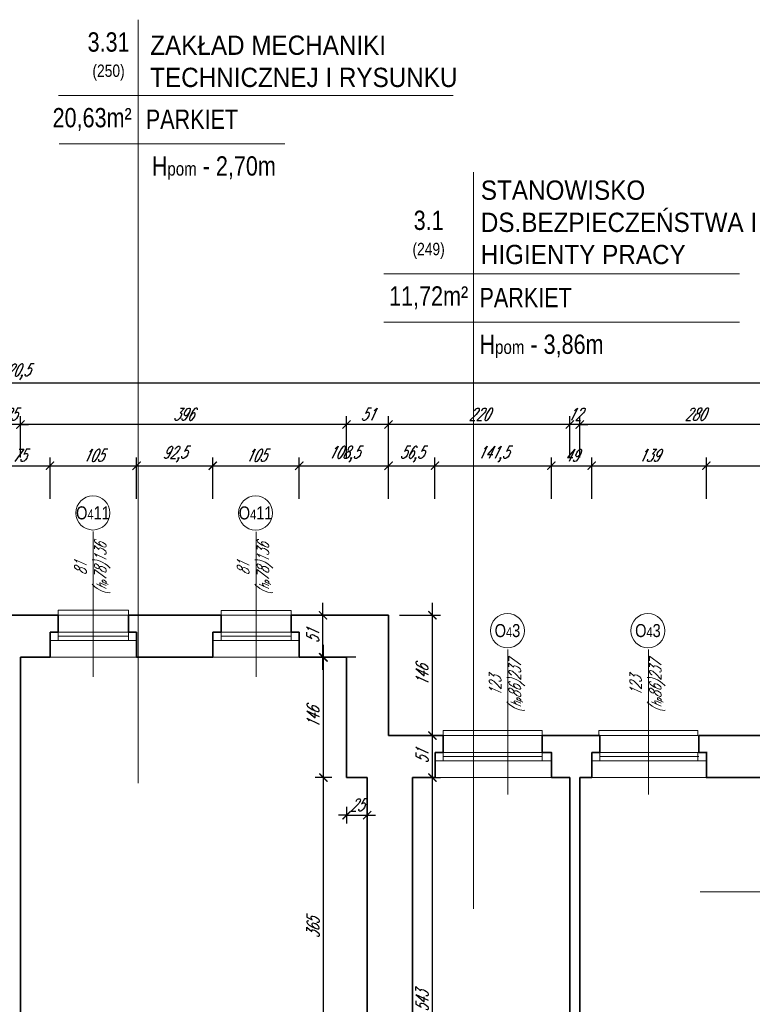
# Model space of a CAD drawing. Header units: millimetres. Extents: x 402 to 79005, y -7782 to 89952.
# Tile 77 of 256: x 25278 to 26168, y 17352 to 18547. Entities that reach past the tile are written whole.
import ezdxf

# ---------------------------------------------------------------- set-up
doc = ezdxf.new("R2010")
doc.units = ezdxf.units.MM
doc.header["$LTSCALE"] = 10
doc.linetypes.add('DASHED', pattern=[19.05, 12.7, -6.35])
doc.layers.get('0').update_dxf_attribs({"lineweight": 0})
doc.layers.get('Defpoints').update_dxf_attribs({"color": 253})
for name, color, linetype, lineweight in [('01 parter - ściany', 253, 'Continuous', 35), ('03-01_okna', 253, 'Continuous', 15), ('04-1_widok', 253, 'Continuous', 5), ('05-01_wymiary', 253, 'Continuous', 5), ('05-03_opis', 253, 'Continuous', 5)]:
    doc.layers.add(name, color=color, linetype=linetype, lineweight=lineweight)
doc.styles.add('ariel', font='ARIAL.TTF', dxfattribs={"width": 0.8})
doc.styles.add('ariel_wym', font='simplex.shx', dxfattribs={"width": 0.65, "oblique": 25})
doc.dimstyles.new('ariel 50', dxfattribs={"dimtxt": 15, "dimasz": 10, "dimexe": 10, "dimexo": 0, "dimgap": 5, "dimtad": 1, "dimdec": 1, "dimrnd": 0.5, "dimtxsty": 'ariel_wym', "dimblk": 'ARCHTICK', "dimcen": 2.5, "dimdle": 15, "dimazin": 0, "dimtfac": 1, "dimtdec": 1, "dimtix": 1, "dimtmove": 0, "dimatfit": 3, "dimldrblk": 'DOT', "dimfxl": 0, "dimarcsym": 0})
doc.dimstyles.new('ariel 50 wnętrze', dxfattribs={"dimtxt": 15, "dimasz": 10, "dimexe": 10, "dimexo": 0, "dimgap": 5, "dimtad": 1, "dimdec": 1, "dimrnd": 0.5, "dimtxsty": 'ariel_wym', "dimblk": 'ARCHTICK', "dimcen": 2.5, "dimdle": 15, "dimazin": 0, "dimtfac": 1, "dimtdec": 1, "dimtix": 1, "dimtmove": 0, "dimatfit": 3, "dimldrblk": 'DOT', "dimfxl": 0, "dimarcsym": 0})

# ---------------------------------------------------------------- blocks, each defined once
blk = doc.blocks.new('_ArchTick')
at = {"color": 0, "linetype": 'ByBlock', "const_width": 0.15}
blk.add_lwpolyline([(-0.5, -0.5), (0.5, 0.5)], dxfattribs=at)
blk = doc.blocks.new('*D2890')
at = {"layer": '05-01_wymiary', "color": 0, "lineweight": -2}
for p, q in [((25647.1, 17247.4), (25647.1, 17642.4)), ((25657.1, 17627.4), (25637.1, 17627.4)), ((25657.1, 17262.4), (25637.1, 17262.4))]:
    blk.add_line(p, q, dxfattribs=at)
at = {"layer": 'Defpoints', "color": 0, "lineweight": 0}
for p in [(25647.1, 17627.4), (25675.2, 17627.4), (25700.2, 17262.4)]:
    blk.add_point(p, dxfattribs=at)
at = {"layer": '05-01_wymiary', "color": 0, "lineweight": -2, "xscale": 10, "yscale": 10, "zscale": 10}
for p, rotation in [((25647.1, 17627.4), 90), ((25647.1, 17262.4), 270)]:
    blk.add_blockref('_ArchTick', p, dxfattribs=dict(at, rotation=rotation))
at = {"layer": '05-01_wymiary', "color": 0, "insert": (25634.6, 17444.9), "char_height": 15, "attachment_point": 5, "rotation": 90, "style": 'ariel_wym'}
blk.add_mtext('365', dxfattribs=at)
blk = doc.blocks.new('_Dot')
at = {"color": 0, "linetype": 'ByBlock', "lineweight": -2}
blk.add_line((-0.5, 0), (-1, 0), dxfattribs=at)
at = {"color": 0, "linetype": 'ByBlock', "const_width": 0.5}
blk.add_lwpolyline([(-0.25, 0, 1), (0.25, 0, 1)], format="xyb", close=True, dxfattribs=at)
blk = doc.blocks.new('*D2891')
at = {"layer": '05-01_wymiary', "color": 0, "lineweight": -2}
for p, q in [((25647.1, 17612.4), (25647.1, 17788.4)), ((25657.1, 17773.4), (25637.1, 17773.4)), ((25657.1, 17627.4), (25637.1, 17627.4))]:
    blk.add_line(p, q, dxfattribs=at)
at = {"layer": 'Defpoints', "color": 0, "lineweight": 0}
for p in [(25647.1, 17773.4), (25675.2, 17773.4), (25675.2, 17627.4)]:
    blk.add_point(p, dxfattribs=at)
at = {"layer": '05-01_wymiary', "color": 0, "lineweight": -2, "xscale": 10, "yscale": 10, "zscale": 10}
for p, rotation in [((25647.1, 17773.4), 90), ((25647.1, 17627.4), 270)]:
    blk.add_blockref('_ArchTick', p, dxfattribs=dict(at, rotation=rotation))
at = {"layer": '05-01_wymiary', "color": 0, "insert": (25634.6, 17700.4), "char_height": 15, "attachment_point": 5, "rotation": 90, "style": 'ariel_wym'}
blk.add_mtext('146', dxfattribs=at)
blk = doc.blocks.new('*D2892')
at = {"layer": '05-01_wymiary', "color": 0, "lineweight": -2}
for p, q in [((25675.2, 17591.8), (25675.2, 17571.8)), ((25700.2, 17591.8), (25700.2, 17571.8)), ((25675.2, 17581.8), (25665.2, 17581.8)), ((25675.2, 17581.8), (25700.2, 17581.8)), ((25700.2, 17581.8), (25710.2, 17581.8))]:
    blk.add_line(p, q, dxfattribs=at)
at = {"layer": 'Defpoints', "color": 0, "lineweight": 0}
for p in [(25675.2, 17627.4), (25700.2, 17627.4), (25700.2, 17581.8)]:
    blk.add_point(p, dxfattribs=at)
at = {"layer": '05-01_wymiary', "color": 0, "lineweight": -2, "xscale": 10, "yscale": 10, "zscale": 10}
blk.add_blockref('_ArchTick', (25675.2, 17581.8), dxfattribs=at)
at = {"layer": '05-01_wymiary', "color": 0, "lineweight": -2, "xscale": 10, "yscale": 10, "zscale": 10, "rotation": 180}
blk.add_blockref('_ArchTick', (25700.2, 17581.8), dxfattribs=at)
at = {"layer": '05-01_wymiary', "color": 0, "insert": (25687.7, 17594.3), "char_height": 15, "attachment_point": 5, "style": 'ariel_wym'}
blk.add_mtext('25', dxfattribs=at)
blk = doc.blocks.new('*D2965')
at = {"layer": '05-01_wymiary', "color": 0, "lineweight": -2}
for p, q in [((25779.4, 17069.4), (25779.4, 17642.4)), ((25769.4, 17627.4), (25789.4, 17627.4)), ((25769.4, 17084.4), (25789.4, 17084.4))]:
    blk.add_line(p, q, dxfattribs=at)
at = {"layer": 'Defpoints', "color": 0, "lineweight": 0}
for p in [(25755.2, 17627.4), (25779.4, 17627.4), (25755.2, 17084.4)]:
    blk.add_point(p, dxfattribs=at)
at = {"layer": '05-01_wymiary', "color": 0, "lineweight": -2, "xscale": 10, "yscale": 10, "zscale": 10}
for p, rotation in [((25779.4, 17627.4), 90), ((25779.4, 17084.4), 270)]:
    blk.add_blockref('_ArchTick', p, dxfattribs=dict(at, rotation=rotation))
at = {"layer": '05-01_wymiary', "color": 0, "insert": (25766.9, 17355.9), "char_height": 15, "attachment_point": 5, "rotation": 90, "style": 'ariel_wym'}
blk.add_mtext('543', dxfattribs=at)
blk = doc.blocks.new('*D2966')
at = {"layer": '05-01_wymiary', "color": 0, "lineweight": -2}
for p, q in [((25779.4, 17612.4), (25779.4, 17693.4)), ((25769.4, 17678.4), (25789.4, 17678.4)), ((25769.4, 17627.4), (25789.4, 17627.4))]:
    blk.add_line(p, q, dxfattribs=at)
at = {"layer": 'Defpoints', "color": 0, "lineweight": 0}
for p in [(25726.2, 17678.4), (25779.4, 17678.4), (25755.2, 17627.4)]:
    blk.add_point(p, dxfattribs=at)
at = {"layer": '05-01_wymiary', "color": 0, "lineweight": -2, "xscale": 10, "yscale": 10, "zscale": 10}
for p, rotation in [((25779.4, 17678.4), 90), ((25779.4, 17627.4), 270)]:
    blk.add_blockref('_ArchTick', p, dxfattribs=dict(at, rotation=rotation))
at = {"layer": '05-01_wymiary', "color": 0, "insert": (25766.9, 17652.9), "char_height": 15, "attachment_point": 5, "rotation": 90, "style": 'ariel_wym'}
blk.add_mtext('51', dxfattribs=at)
blk = doc.blocks.new('*D2967')
at = {"layer": '05-01_wymiary', "color": 0, "lineweight": -2}
for p, q in [((25779.4, 17663.4), (25779.4, 17839.4)), ((25739.4, 17824.4), (25789.4, 17824.4)), ((25739.4, 17678.4), (25789.4, 17678.4))]:
    blk.add_line(p, q, dxfattribs=at)
at = {"layer": 'Defpoints', "color": 0, "lineweight": 0}
for p in [(25726.2, 17824.4), (25779.4, 17824.4), (25726.2, 17678.4)]:
    blk.add_point(p, dxfattribs=at)
at = {"layer": '05-01_wymiary', "color": 0, "lineweight": -2, "xscale": 10, "yscale": 10, "zscale": 10}
for p, rotation in [((25779.4, 17824.4), 90), ((25779.4, 17678.4), 270)]:
    blk.add_blockref('_ArchTick', p, dxfattribs=dict(at, rotation=rotation))
at = {"layer": '05-01_wymiary', "color": 0, "insert": (25766.9, 17751.4), "char_height": 15, "attachment_point": 5, "rotation": 90, "style": 'ariel_wym'}
blk.add_mtext('146', dxfattribs=at)
blk = doc.blocks.new('*D2984')
at = {"layer": '05-01_wymiary', "color": 0, "lineweight": -2}
for p, q in [((25240.2, 17965.9), (25240.2, 18015.9)), ((25315.2, 17965.9), (25315.2, 18015.9)), ((25225.2, 18005.9), (25330.2, 18005.9))]:
    blk.add_line(p, q, dxfattribs=at)
at = {"layer": 'Defpoints', "color": 0, "lineweight": 0}
for p in [(25315.2, 18005.9), (25240.2, 17773.4), (25315.2, 17773.4)]:
    blk.add_point(p, dxfattribs=at)
at = {"layer": '05-01_wymiary', "color": 0, "lineweight": -2, "xscale": 10, "yscale": 10, "zscale": 10, "rotation": 180}
blk.add_blockref('_ArchTick', (25240.2, 18005.9), dxfattribs=at)
at = {"layer": '05-01_wymiary', "color": 0, "lineweight": -2, "xscale": 10, "yscale": 10, "zscale": 10}
blk.add_blockref('_ArchTick', (25315.2, 18005.9), dxfattribs=at)
at = {"layer": '05-01_wymiary', "color": 0, "insert": (25277.7, 18018.4), "char_height": 15, "attachment_point": 5, "style": 'ariel_wym'}
blk.add_mtext('75', dxfattribs=at)
blk = doc.blocks.new('*D2985')
at = {"layer": '05-01_wymiary', "color": 0, "lineweight": -2}
for p, q in [((25315.2, 17965.9), (25315.2, 18015.9)), ((25420.2, 17965.9), (25420.2, 18015.9)), ((25300.2, 18005.9), (25435.2, 18005.9))]:
    blk.add_line(p, q, dxfattribs=at)
at = {"layer": 'Defpoints', "color": 0, "lineweight": 0}
for p in [(25420.2, 18005.9), (25315.2, 17773.4), (25420.2, 17773.4)]:
    blk.add_point(p, dxfattribs=at)
at = {"layer": '05-01_wymiary', "color": 0, "lineweight": -2, "xscale": 10, "yscale": 10, "zscale": 10, "rotation": 180}
blk.add_blockref('_ArchTick', (25315.2, 18005.9), dxfattribs=at)
at = {"layer": '05-01_wymiary', "color": 0, "lineweight": -2, "xscale": 10, "yscale": 10, "zscale": 10}
blk.add_blockref('_ArchTick', (25420.2, 18005.9), dxfattribs=at)
at = {"layer": '05-01_wymiary', "color": 0, "insert": (25367.7, 18018.4), "char_height": 15, "attachment_point": 5, "style": 'ariel_wym'}
blk.add_mtext('105', dxfattribs=at)
blk = doc.blocks.new('*D2986')
at = {"layer": '05-01_wymiary', "color": 0, "lineweight": -2}
for p, q in [((25420.2, 17965.9), (25420.2, 18015.9)), ((25512.7, 17965.9), (25512.7, 18015.9)), ((25405.2, 18005.9), (25527.7, 18005.9))]:
    blk.add_line(p, q, dxfattribs=at)
at = {"layer": 'Defpoints', "color": 0, "lineweight": 0}
for p in [(25512.7, 18005.9), (25420.2, 17773.4), (25512.7, 17773.4)]:
    blk.add_point(p, dxfattribs=at)
at = {"layer": '05-01_wymiary', "color": 0, "lineweight": -2, "xscale": 10, "yscale": 10, "zscale": 10, "rotation": 180}
blk.add_blockref('_ArchTick', (25420.2, 18005.9), dxfattribs=at)
at = {"layer": '05-01_wymiary', "color": 0, "lineweight": -2, "xscale": 10, "yscale": 10, "zscale": 10}
blk.add_blockref('_ArchTick', (25512.7, 18005.9), dxfattribs=at)
at = {"layer": '05-01_wymiary', "color": 0, "insert": (25466.5, 18019.8), "char_height": 15, "attachment_point": 5, "style": 'ariel_wym'}
blk.add_mtext('92,5', dxfattribs=at)
blk = doc.blocks.new('*D2987')
at = {"layer": '05-01_wymiary', "color": 0, "lineweight": -2}
for p, q in [((25512.7, 17965.9), (25512.7, 18015.9)), ((25617.7, 17965.9), (25617.7, 18015.9)), ((25497.7, 18005.9), (25632.7, 18005.9))]:
    blk.add_line(p, q, dxfattribs=at)
at = {"layer": 'Defpoints', "color": 0, "lineweight": 0}
for p in [(25617.7, 18005.9), (25512.7, 17773.4), (25617.7, 17773.4)]:
    blk.add_point(p, dxfattribs=at)
at = {"layer": '05-01_wymiary', "color": 0, "lineweight": -2, "xscale": 10, "yscale": 10, "zscale": 10, "rotation": 180}
blk.add_blockref('_ArchTick', (25512.7, 18005.9), dxfattribs=at)
at = {"layer": '05-01_wymiary', "color": 0, "lineweight": -2, "xscale": 10, "yscale": 10, "zscale": 10}
blk.add_blockref('_ArchTick', (25617.7, 18005.9), dxfattribs=at)
at = {"layer": '05-01_wymiary', "color": 0, "insert": (25565.2, 18018.4), "char_height": 15, "attachment_point": 5, "style": 'ariel_wym'}
blk.add_mtext('105', dxfattribs=at)
blk = doc.blocks.new('*D2988')
at = {"layer": '05-01_wymiary', "color": 0, "lineweight": -2}
for p, q in [((25617.7, 17965.9), (25617.7, 18015.9)), ((25726.2, 17965.9), (25726.2, 18015.9)), ((25602.7, 18005.9), (25741.2, 18005.9))]:
    blk.add_line(p, q, dxfattribs=at)
at = {"layer": 'Defpoints', "color": 0, "lineweight": 0}
for p in [(25726.2, 18005.9), (25726.2, 17824.4), (25617.7, 17773.4)]:
    blk.add_point(p, dxfattribs=at)
at = {"layer": '05-01_wymiary', "color": 0, "lineweight": -2, "xscale": 10, "yscale": 10, "zscale": 10, "rotation": 180}
blk.add_blockref('_ArchTick', (25617.7, 18005.9), dxfattribs=at)
at = {"layer": '05-01_wymiary', "color": 0, "lineweight": -2, "xscale": 10, "yscale": 10, "zscale": 10}
blk.add_blockref('_ArchTick', (25726.2, 18005.9), dxfattribs=at)
at = {"layer": '05-01_wymiary', "color": 0, "insert": (25672, 18019.8), "char_height": 15, "attachment_point": 5, "style": 'ariel_wym'}
blk.add_mtext('108,5', dxfattribs=at)
blk = doc.blocks.new('*D2989')
at = {"layer": '05-01_wymiary', "color": 0, "lineweight": -2}
for p, q in [((25726.2, 17965.9), (25726.2, 18015.9)), ((25782.5, 17965.9), (25782.5, 18015.9)), ((25711.2, 18005.9), (25797.5, 18005.9))]:
    blk.add_line(p, q, dxfattribs=at)
at = {"layer": 'Defpoints', "color": 0, "lineweight": 0}
for p in [(25782.5, 18005.9), (25726.2, 17824.4), (25782.5, 17627.4)]:
    blk.add_point(p, dxfattribs=at)
at = {"layer": '05-01_wymiary', "color": 0, "lineweight": -2, "xscale": 10, "yscale": 10, "zscale": 10, "rotation": 180}
blk.add_blockref('_ArchTick', (25726.2, 18005.9), dxfattribs=at)
at = {"layer": '05-01_wymiary', "color": 0, "lineweight": -2, "xscale": 10, "yscale": 10, "zscale": 10}
blk.add_blockref('_ArchTick', (25782.5, 18005.9), dxfattribs=at)
at = {"layer": '05-01_wymiary', "color": 0, "insert": (25754.4, 18019.8), "char_height": 15, "attachment_point": 5, "style": 'ariel_wym'}
blk.add_mtext('56,5', dxfattribs=at)
blk = doc.blocks.new('*D2990')
at = {"layer": '05-01_wymiary', "color": 0, "lineweight": -2}
for p, q in [((25782.5, 17965.9), (25782.5, 18015.9)), ((25923.8, 17965.9), (25923.8, 18015.9)), ((25767.5, 18005.9), (25938.8, 18005.9))]:
    blk.add_line(p, q, dxfattribs=at)
at = {"layer": 'Defpoints', "color": 0, "lineweight": 0}
for p in [(25923.8, 18005.9), (25782.5, 17627.4), (25923.8, 17627.4)]:
    blk.add_point(p, dxfattribs=at)
at = {"layer": '05-01_wymiary', "color": 0, "lineweight": -2, "xscale": 10, "yscale": 10, "zscale": 10, "rotation": 180}
blk.add_blockref('_ArchTick', (25782.5, 18005.9), dxfattribs=at)
at = {"layer": '05-01_wymiary', "color": 0, "lineweight": -2, "xscale": 10, "yscale": 10, "zscale": 10}
blk.add_blockref('_ArchTick', (25923.8, 18005.9), dxfattribs=at)
at = {"layer": '05-01_wymiary', "color": 0, "insert": (25853.2, 18019.8), "char_height": 15, "attachment_point": 5, "style": 'ariel_wym'}
blk.add_mtext('141,5', dxfattribs=at)
blk = doc.blocks.new('*D2991')
at = {"layer": '05-01_wymiary', "color": 0, "lineweight": -2}
for p, q in [((25923.8, 17965.9), (25923.8, 18015.9)), ((25972.8, 17965.9), (25972.8, 18015.9)), ((25908.8, 18005.9), (25987.8, 18005.9))]:
    blk.add_line(p, q, dxfattribs=at)
at = {"layer": 'Defpoints', "color": 0, "lineweight": 0}
for p in [(25972.8, 18005.9), (25923.8, 17627.4), (25972.8, 17627.4)]:
    blk.add_point(p, dxfattribs=at)
at = {"layer": '05-01_wymiary', "color": 0, "lineweight": -2, "xscale": 10, "yscale": 10, "zscale": 10, "rotation": 180}
blk.add_blockref('_ArchTick', (25923.8, 18005.9), dxfattribs=at)
at = {"layer": '05-01_wymiary', "color": 0, "lineweight": -2, "xscale": 10, "yscale": 10, "zscale": 10}
blk.add_blockref('_ArchTick', (25972.8, 18005.9), dxfattribs=at)
at = {"layer": '05-01_wymiary', "color": 0, "insert": (25948.3, 18018.4), "char_height": 15, "attachment_point": 5, "style": 'ariel_wym'}
blk.add_mtext('49', dxfattribs=at)
blk = doc.blocks.new('*D2992')
at = {"layer": '05-01_wymiary', "color": 0, "lineweight": -2}
for p, q in [((25972.8, 17965.9), (25972.8, 18015.9)), ((26112, 17965.9), (26112, 18015.9)), ((25957.8, 18005.9), (26127, 18005.9))]:
    blk.add_line(p, q, dxfattribs=at)
at = {"layer": 'Defpoints', "color": 0, "lineweight": 0}
for p in [(26112, 18005.9), (25972.8, 17627.4), (26112, 17627.4)]:
    blk.add_point(p, dxfattribs=at)
at = {"layer": '05-01_wymiary', "color": 0, "lineweight": -2, "xscale": 10, "yscale": 10, "zscale": 10, "rotation": 180}
blk.add_blockref('_ArchTick', (25972.8, 18005.9), dxfattribs=at)
at = {"layer": '05-01_wymiary', "color": 0, "lineweight": -2, "xscale": 10, "yscale": 10, "zscale": 10}
blk.add_blockref('_ArchTick', (26112, 18005.9), dxfattribs=at)
at = {"layer": '05-01_wymiary', "color": 0, "insert": (26042.4, 18018.4), "char_height": 15, "attachment_point": 5, "style": 'ariel_wym'}
blk.add_mtext('139', dxfattribs=at)
blk = doc.blocks.new('*D2993')
at = {"layer": '05-01_wymiary', "color": 0, "lineweight": -2}
for p, q in [((26112, 17965.9), (26112, 18015.9)), ((26316.5, 17965.9), (26316.5, 18015.9)), ((26097, 18005.9), (26331.5, 18005.9))]:
    blk.add_line(p, q, dxfattribs=at)
at = {"layer": 'Defpoints', "color": 0, "lineweight": 0}
for p in [(26316.5, 18005.9), (26112, 17627.4), (26316.5, 17627.4)]:
    blk.add_point(p, dxfattribs=at)
at = {"layer": '05-01_wymiary', "color": 0, "lineweight": -2, "xscale": 10, "yscale": 10, "zscale": 10, "rotation": 180}
blk.add_blockref('_ArchTick', (26112, 18005.9), dxfattribs=at)
at = {"layer": '05-01_wymiary', "color": 0, "lineweight": -2, "xscale": 10, "yscale": 10, "zscale": 10}
blk.add_blockref('_ArchTick', (26316.5, 18005.9), dxfattribs=at)
at = {"layer": '05-01_wymiary', "color": 0, "insert": (26214.3, 18019.8), "char_height": 15, "attachment_point": 5, "style": 'ariel_wym'}
blk.add_mtext('204,5', dxfattribs=at)
blk = doc.blocks.new('*D3024')
at = {"layer": '05-01_wymiary', "color": 0, "lineweight": -2}
for p, q in [((26253.2, 18055.9), (25943.2, 18055.9)), ((25958.2, 18015.9), (25958.2, 18065.9)), ((26238.2, 18015.9), (26238.2, 18065.9))]:
    blk.add_line(p, q, dxfattribs=at)
at = {"layer": 'Defpoints', "color": 0, "lineweight": 0}
for p in [(25958.2, 18055.9), (25958.2, 17627.4), (26238.2, 17627.4)]:
    blk.add_point(p, dxfattribs=at)
at = {"layer": '05-01_wymiary', "color": 0, "lineweight": -2, "xscale": 10, "yscale": 10, "zscale": 10, "rotation": 180}
blk.add_blockref('_ArchTick', (25958.2, 18055.9), dxfattribs=at)
at = {"layer": '05-01_wymiary', "color": 0, "lineweight": -2, "xscale": 10, "yscale": 10, "zscale": 10}
blk.add_blockref('_ArchTick', (26238.2, 18055.9), dxfattribs=at)
at = {"layer": '05-01_wymiary', "color": 0, "insert": (26098.2, 18068.4), "char_height": 15, "attachment_point": 5, "style": 'ariel_wym'}
blk.add_mtext('280', dxfattribs=at)
blk = doc.blocks.new('*D3025')
at = {"layer": '05-01_wymiary', "color": 0, "lineweight": -2}
for p, q in [((25946.2, 18055.9), (25936.2, 18055.9)), ((25946.2, 18015.9), (25946.2, 18065.9)), ((25958.2, 18055.9), (25946.2, 18055.9)), ((25958.2, 18015.9), (25958.2, 18065.9)), ((25958.2, 18055.9), (25968.2, 18055.9))]:
    blk.add_line(p, q, dxfattribs=at)
at = {"layer": 'Defpoints', "color": 0, "lineweight": 0}
for p in [(25946.2, 18055.9), (25946.2, 17627.4), (25958.2, 17627.4)]:
    blk.add_point(p, dxfattribs=at)
at = {"layer": '05-01_wymiary', "color": 0, "lineweight": -2, "xscale": 10, "yscale": 10, "zscale": 10}
blk.add_blockref('_ArchTick', (25946.2, 18055.9), dxfattribs=at)
at = {"layer": '05-01_wymiary', "color": 0, "lineweight": -2, "xscale": 10, "yscale": 10, "zscale": 10, "rotation": 180}
blk.add_blockref('_ArchTick', (25958.2, 18055.9), dxfattribs=at)
at = {"layer": '05-01_wymiary', "color": 0, "insert": (25952.2, 18068.4), "char_height": 15, "attachment_point": 5, "style": 'ariel_wym'}
blk.add_mtext('12', dxfattribs=at)
blk = doc.blocks.new('*D3026')
at = {"layer": '05-01_wymiary', "color": 0, "lineweight": -2}
for p, q in [((25961.2, 18055.9), (25711.2, 18055.9)), ((25726.2, 18015.9), (25726.2, 18065.9)), ((25946.2, 18015.9), (25946.2, 18065.9))]:
    blk.add_line(p, q, dxfattribs=at)
at = {"layer": 'Defpoints', "color": 0, "lineweight": 0}
for p in [(25726.2, 18055.9), (25726.2, 17678.4), (25946.2, 17627.4)]:
    blk.add_point(p, dxfattribs=at)
at = {"layer": '05-01_wymiary', "color": 0, "lineweight": -2, "xscale": 10, "yscale": 10, "zscale": 10, "rotation": 180}
blk.add_blockref('_ArchTick', (25726.2, 18055.9), dxfattribs=at)
at = {"layer": '05-01_wymiary', "color": 0, "lineweight": -2, "xscale": 10, "yscale": 10, "zscale": 10}
blk.add_blockref('_ArchTick', (25946.2, 18055.9), dxfattribs=at)
at = {"layer": '05-01_wymiary', "color": 0, "insert": (25836.2, 18068.4), "char_height": 15, "attachment_point": 5, "style": 'ariel_wym'}
blk.add_mtext('220', dxfattribs=at)
blk = doc.blocks.new('*D3027')
at = {"layer": '05-01_wymiary', "color": 0, "lineweight": -2}
for p, q in [((25741.2, 18055.9), (25660.2, 18055.9)), ((25675.2, 18015.9), (25675.2, 18065.9)), ((25726.2, 18015.9), (25726.2, 18065.9))]:
    blk.add_line(p, q, dxfattribs=at)
at = {"layer": 'Defpoints', "color": 0, "lineweight": 0}
for p in [(25675.2, 18055.9), (25675.2, 17700.4), (25726.2, 17678.4)]:
    blk.add_point(p, dxfattribs=at)
at = {"layer": '05-01_wymiary', "color": 0, "lineweight": -2, "xscale": 10, "yscale": 10, "zscale": 10, "rotation": 180}
blk.add_blockref('_ArchTick', (25675.2, 18055.9), dxfattribs=at)
at = {"layer": '05-01_wymiary', "color": 0, "lineweight": -2, "xscale": 10, "yscale": 10, "zscale": 10}
blk.add_blockref('_ArchTick', (25726.2, 18055.9), dxfattribs=at)
at = {"layer": '05-01_wymiary', "color": 0, "insert": (25700.7, 18068.4), "char_height": 15, "attachment_point": 5, "style": 'ariel_wym'}
blk.add_mtext('51', dxfattribs=at)
blk = doc.blocks.new('*D3028')
at = {"layer": '05-01_wymiary', "color": 0, "lineweight": -2}
for p, q in [((25690.2, 18055.9), (25264.2, 18055.9)), ((25279.2, 18015.9), (25279.2, 18065.9)), ((25675.2, 18015.9), (25675.2, 18065.9))]:
    blk.add_line(p, q, dxfattribs=at)
at = {"layer": 'Defpoints', "color": 0, "lineweight": 0}
for p in [(25279.2, 18055.9), (25279.2, 17773.4), (25675.2, 17700.4)]:
    blk.add_point(p, dxfattribs=at)
at = {"layer": '05-01_wymiary', "color": 0, "lineweight": -2, "xscale": 10, "yscale": 10, "zscale": 10, "rotation": 180}
blk.add_blockref('_ArchTick', (25279.2, 18055.9), dxfattribs=at)
at = {"layer": '05-01_wymiary', "color": 0, "lineweight": -2, "xscale": 10, "yscale": 10, "zscale": 10}
blk.add_blockref('_ArchTick', (25675.2, 18055.9), dxfattribs=at)
at = {"layer": '05-01_wymiary', "color": 0, "insert": (25477.2, 18068.4), "char_height": 15, "attachment_point": 5, "style": 'ariel_wym'}
blk.add_mtext('396', dxfattribs=at)
blk = doc.blocks.new('*D3029')
at = {"layer": '05-01_wymiary', "color": 0, "lineweight": -2}
for p, q in [((25254.2, 18055.9), (25244.2, 18055.9)), ((25254.2, 18015.9), (25254.2, 18065.9)), ((25279.2, 18055.9), (25254.2, 18055.9)), ((25279.2, 18015.9), (25279.2, 18065.9)), ((25279.2, 18055.9), (25289.2, 18055.9))]:
    blk.add_line(p, q, dxfattribs=at)
at = {"layer": 'Defpoints', "color": 0, "lineweight": 0}
for p in [(25254.2, 18055.9), (25254.2, 17773.4), (25279.2, 17773.4)]:
    blk.add_point(p, dxfattribs=at)
at = {"layer": '05-01_wymiary', "color": 0, "lineweight": -2, "xscale": 10, "yscale": 10, "zscale": 10}
blk.add_blockref('_ArchTick', (25254.2, 18055.9), dxfattribs=at)
at = {"layer": '05-01_wymiary', "color": 0, "lineweight": -2, "xscale": 10, "yscale": 10, "zscale": 10, "rotation": 180}
blk.add_blockref('_ArchTick', (25279.2, 18055.9), dxfattribs=at)
at = {"layer": '05-01_wymiary', "color": 0, "insert": (25266.7, 18068.4), "char_height": 15, "attachment_point": 5, "style": 'ariel_wym'}
blk.add_mtext('25', dxfattribs=at)
blk = doc.blocks.new('*D3043')
at = {"layer": '05-01_wymiary', "color": 0, "lineweight": -2}
for p, q in [((22857.8, 18065.9), (22857.8, 18115.9)), ((27678.2, 18065.9), (27678.2, 18115.9)), ((27693.2, 18105.9), (22842.8, 18105.9))]:
    blk.add_line(p, q, dxfattribs=at)
at = {"layer": 'Defpoints', "color": 0, "lineweight": 0}
for p in [(22857.8, 18105.9), (27678.2, 17640.4), (22857.8, 17627.4)]:
    blk.add_point(p, dxfattribs=at)
at = {"layer": '05-01_wymiary', "color": 0, "lineweight": -2, "xscale": 10, "yscale": 10, "zscale": 10, "rotation": 180}
blk.add_blockref('_ArchTick', (22857.8, 18105.9), dxfattribs=at)
at = {"layer": '05-01_wymiary', "color": 0, "lineweight": -2, "xscale": 10, "yscale": 10, "zscale": 10}
blk.add_blockref('_ArchTick', (27678.2, 18105.9), dxfattribs=at)
at = {"layer": '05-01_wymiary', "color": 0, "insert": (25268, 18119.8), "char_height": 15, "attachment_point": 5, "style": 'ariel_wym'}
blk.add_mtext('4820,5', dxfattribs=at)
blk = doc.blocks.new('*D3044')
at = {"layer": '05-01_wymiary', "color": 0, "lineweight": -2}
for p, q in [((25646.5, 17758.4), (25646.5, 17839.4)), ((25686.5, 17824.4), (25636.5, 17824.4)), ((25686.5, 17773.4), (25636.5, 17773.4))]:
    blk.add_line(p, q, dxfattribs=at)
at = {"layer": 'Defpoints', "color": 0, "lineweight": 0}
for p in [(25646.5, 17824.4), (25726.2, 17824.4), (25726.2, 17773.4)]:
    blk.add_point(p, dxfattribs=at)
at = {"layer": '05-01_wymiary', "color": 0, "lineweight": -2, "xscale": 10, "yscale": 10, "zscale": 10}
for p, rotation in [((25646.5, 17824.4), 90), ((25646.5, 17773.4), 270)]:
    blk.add_blockref('_ArchTick', p, dxfattribs=dict(at, rotation=rotation))
at = {"layer": '05-01_wymiary', "color": 0, "insert": (25634, 17798.9), "char_height": 15, "attachment_point": 5, "rotation": 90, "style": 'ariel_wym'}
blk.add_mtext('51', dxfattribs=at)

msp = doc.modelspace()

# ---------------------------------------------------------------- linework, layer by layer
at = {"layer": '01 parter - ściany'}
for p, q in [((25230.223, 17824.403), (25325.223, 17824.403)), ((25325.223, 17803.903), (25325.223, 17824.403)), ((25410.223, 17824.403), (25522.723, 17824.403)), ((25410.223, 17803.903), (25410.223, 17824.403)), ((25522.723, 17803.903), (25522.723, 17824.403)), ((25607.723, 17824.403), (25726.226, 17824.403)), ((25607.723, 17803.903), (25607.723, 17824.403)), ((25726.226, 17824.403), (25726.226, 17678.403)), ((25315.223, 17773.403), (25315.223, 17803.903)), ((25315.223, 17803.903), (25325.223, 17803.903)), ((25420.223, 17803.903), (25410.223, 17803.903)), ((25420.223, 17773.403), (25420.223, 17803.903)), ((25512.723, 17773.403), (25512.723, 17803.903)), ((25512.723, 17803.903), (25522.723, 17803.903)), ((25617.723, 17803.903), (25607.723, 17803.903)), ((25617.723, 17773.403), (25617.723, 17803.903)), ((25279.226, 17773.403), (25279.226, 17262.403)), ((25279.226, 17773.403), (25315.223, 17773.403)), ((25420.223, 17773.403), (25512.723, 17773.403)), ((25617.723, 17773.403), (25675.226, 17773.403)), ((25675.226, 17773.403), (25675.226, 17627.403)), ((25782.538, 17678.403), (25726.226, 17678.403)), ((25972.838, 17678.403), (25923.838, 17678.403)), ((26188.538, 17678.403), (26111.538, 17678.403)), ((25782.538, 17657.903), (25782.538, 17627.403)), ((25972.838, 17657.903), (25972.838, 17627.403)), ((26112.038, 17657.903), (26112.038, 17627.403)), ((25675.226, 17627.403), (25700.226, 17627.403)), ((25700.226, 17627.403), (25700.226, 17262.403)), ((25755.226, 17627.403), (25782.538, 17627.403)), ((25755.226, 17627.403), (25755.226, 17084.403)), ((25923.838, 17627.403), (25946.226, 17627.403)), ((25946.226, 17627.403), (25946.226, 17084.403)), ((25958.226, 17627.403), (25958.226, 17084.403)), ((25958.226, 17627.403), (25972.838, 17627.403)), ((26111.538, 17627.403), (26188.538, 17627.403))]:
    msp.add_line(p, q, dxfattribs=at)
for points in [[(25782.538, 17678.403), (25792.538, 17678.403), (25792.538, 17657.903), (25782.538, 17657.903)], [(25923.838, 17678.403), (25912.538, 17678.403), (25912.538, 17657.903), (25923.838, 17657.903), (25923.838, 17627.403)], [(25972.838, 17678.403), (25982.838, 17678.403), (25982.838, 17657.903), (25972.838, 17657.903)], [(26112.838, 17678.403), (26102.838, 17678.403), (26102.838, 17657.903), (26112.838, 17657.903)]]:
    msp.add_lwpolyline(points, dxfattribs=at)
at = {"layer": '03-01_okna', "linetype": 'DASHED'}
for p, q in [((25325.223, 17824.48), (25410.223, 17824.48)), ((25522.723, 17824.403), (25607.723, 17824.403)), ((25792.538, 17678.403), (25912.538, 17678.403)), ((25981.538, 17678.403), (26101.538, 17678.403))]:
    msp.add_line(p, q, dxfattribs=at)
at = {"layer": '03-01_okna', "linetype": 'Continuous', "lineweight": 0}
for p, q in [((25315.223, 17803.903), (25420.223, 17803.98)), ((25325.223, 17793.903), (25325.223, 17803.903)), ((25410.223, 17793.903), (25410.223, 17803.903)), ((25512.723, 17803.903), (25617.723, 17803.903)), ((25522.723, 17793.903), (25522.723, 17803.903)), ((25607.723, 17793.903), (25607.723, 17803.903)), ((25315.223, 17793.903), (25420.223, 17793.903)), ((25325.223, 17798.903), (25410.223, 17798.903)), ((25512.723, 17793.903), (25617.723, 17793.903)), ((25522.723, 17798.903), (25607.723, 17798.903)), ((25782.538, 17657.903), (25923.838, 17657.903)), ((25782.538, 17647.903), (25923.838, 17647.903)), ((25782.538, 17647.903), (25792.538, 17647.903)), ((25792.538, 17647.903), (25792.538, 17657.903)), ((25792.538, 17652.903), (25912.538, 17652.903)), ((25912.538, 17647.903), (25912.538, 17657.903)), ((25922.538, 17647.903), (25912.538, 17647.903)), ((25972.838, 17657.903), (26112.038, 17657.903)), ((25972.838, 17647.903), (26112.038, 17647.903)), ((25972.838, 17647.903), (25982.838, 17647.903)), ((25982.838, 17647.903), (25982.838, 17657.903)), ((25982.838, 17652.903), (26102.838, 17652.903)), ((26101.538, 17647.903), (26101.538, 17657.903)), ((26111.538, 17647.903), (26101.538, 17647.903))]:
    msp.add_line(p, q, dxfattribs=at)
for points in [[(25410.223, 17824.48), (25410.223, 17830.48), (25325.223, 17830.48), (25325.223, 17824.48)], [(25607.723, 17824.403), (25607.723, 17830.403), (25522.723, 17830.403), (25522.723, 17824.403)], [(25912.538, 17678.403), (25912.538, 17684.403), (25792.538, 17684.403), (25792.538, 17678.403)], [(26101.538, 17678.403), (26101.538, 17684.403), (25981.538, 17684.403), (25981.538, 17678.403)]]:
    msp.add_lwpolyline(points, dxfattribs=at)
at = {"layer": '04-1_widok'}
for p, q in [((25420.223, 17773.403), (25315.223, 17773.403)), ((25617.723, 17773.403), (25512.723, 17773.403)), ((25782.538, 17627.403), (25923.838, 17627.403)), ((25971.538, 17627.403), (26111.538, 17627.403))]:
    msp.add_line(p, q, dxfattribs=at)
at = {"layer": '05-03_opis'}
for p, q in [((25422.288, 18547.161), (25422.288, 17620.552)), ((25325.427, 18455.014), (25804.675, 18455.014)), ((25326.206, 18396.657), (25600.259, 18396.657)), ((25829.265, 18362.078), (25829.265, 17468.19)), ((25720.353, 18238.645), (26152.054, 18238.645)), ((25720.353, 18180.288), (26152.054, 18180.288)), ((26104.337, 17489.006), (26744.033, 17489.006))]:
    msp.add_line(p, q, dxfattribs=at)
at = {"layer": '05-03_opis', "lineweight": 0}
for p, q in [((25367.723, 17749.877), (25367.723, 17925.894)), ((25565.223, 17749.8), (25565.223, 17925.817)), ((25871, 17607.018), (25871, 17783.036)), ((26041.538, 17607.018), (26041.538, 17783.036))]:
    msp.add_line(p, q, dxfattribs=at)
for centre in [(25367.223, 17948.583), (25564.723, 17948.507), (25870.5, 17805.725), (26041.038, 17805.725)]:
    msp.add_circle(centre, 20.689, dxfattribs=at)

# ---------------------------------------------------------------- texts
at = {"layer": '05-03_opis', "char_height": 23.4234, "style": 'ariel'}
for s, insert, width, attachment_point in [('\\W0.9;{\\fArial|b0|i0|c238|p34;ZAKŁAD MECHANIKI TECHNICZNEJ I RYSUNKU}', (25436.778, 18496.503), 457.27707, 4), ('{\\fArial|b0|i0|c238|p34;3.31\\P\\H0.6404x;(250)}', (25386.212, 18502.518), 108.9126, 5), ('{\\fArial|b0|i0|c238|p34;20,63m²}', (25366.278, 18426.111), 108.9126, 5), ('{\\fArial|b0|i0|c238|p34;PARKIET}', (25431.444, 18426.386), 322.789, 4), ('{\\fArial|b0|i0|c238|p34; H\\H0.7x;pom\\H1.429x; - 2,70m}', (25431.444, 18367.203), 322.789, 4), ('\\W0.9;{\\fArial|b0|i0|c238|p34;STANOWISKO DS.BEZPIECZEŃSTWA I HIGIENTY PRACY}', (25838.177, 18301.104), 356.6375, 4), ('{\\fArial|b0|i0|c238|p34;3.1\\P\\H0.6404x;(249)}', (25774.809, 18286.149), 108.9126, 5), ('{\\fArial|b0|i0|c238|p34;11,72m²}', (25774.809, 18209.742), 108.9126, 5), (' PARKIET', (25829.265, 18210.017), 322.78897, 4), ('{\\fArial|b0|i0|c238|p34; H\\H0.7x;pom\\H1.429x; - 3,86m}', (25829.265, 18150.834), 322.789, 4)]:
    msp.add_mtext(s, dxfattribs=dict(at, insert=insert, width=width, attachment_point=attachment_point))
at = {"layer": '05-03_opis', "lineweight": 0, "char_height": 15.84, "width": 75.19353, "attachment_point": 5, "style": 'ariel'}
for s, insert in [('O{\\H0.7576x;4}11', (25367.223, 17948.583)), ('O{\\H0.7576x;4}11', (25564.723, 17948.507)), ('O{\\H0.7576x;4}3', (25870.5, 17805.725)), ('O{\\H0.7576x;4}3', (26041.038, 17805.725))]:
    msp.add_mtext(s, dxfattribs=dict(at, insert=insert))
at = {"layer": '05-03_opis', "lineweight": 0, "char_height": 14.4, "width": 62.66128, "attachment_point": 5, "rotation": 90, "style": 'ariel_wym'}
for s, insert in [('81\\P({\\H0.8333x;h\\H0.6x;p}78)136', (25366.652, 17881.012)), ('81\\P({\\H0.8333x;h\\H0.6x;p}78)136', (25564.152, 17880.935)), ('123\\P({\\H0.8333x;h\\H0.6x;p}86)237', (25869.929, 17738.153)), ('123\\P({\\H0.8333x;h\\H0.6x;p}86)237', (26040.467, 17738.153))]:
    msp.add_mtext(s, dxfattribs=dict(at, insert=insert))

# ---------------------------------------------------------------- dimensions: what is measured, and where the dimension line sits
at = {"layer": '05-01_wymiary'}
for base, p1, p2, dimstyle, picture, middle in [((22857.824, 18105.919), (27678.226, 17640.403), (22857.824, 17627.403), 'ariel 50', '*D3043', (25268.025, 18119.848)), ((25254.226, 18055.919), (25279.226, 17773.403), (25254.226, 17773.403), 'ariel 50', '*D3029', (25266.726, 18068.419)), ((25279.226, 18055.919), (25675.226, 17700.403), (25279.226, 17773.403), 'ariel 50', '*D3028', (25477.226, 18068.419)), ((25675.226, 18055.919), (25726.226, 17678.403), (25675.226, 17700.403), 'ariel 50', '*D3027', (25700.726, 18068.419)), ((25726.226, 18055.919), (25946.226, 17627.403), (25726.226, 17678.403), 'ariel 50', '*D3026', (25836.226, 18068.419)), ((25946.226, 18055.919), (25958.226, 17627.403), (25946.226, 17627.403), 'ariel 50', '*D3025', (25952.226, 18068.419)), ((25958.226, 18055.919), (26238.226, 17627.403), (25958.226, 17627.403), 'ariel 50', '*D3024', (26098.226, 18068.419)), ((25315.223, 18005.919), (25240.223, 17773.403), (25315.223, 17773.403), 'ariel 50', '*D2984', (25277.723, 18018.419)), ((25420.223, 18005.919), (25315.223, 17773.403), (25420.223, 17773.403), 'ariel 50', '*D2985', (25367.723, 18018.419)), ((25512.723, 18005.919), (25420.223, 17773.403), (25512.723, 17773.403), 'ariel 50', '*D2986', (25466.473, 18019.848)), ((25617.723, 18005.919), (25512.723, 17773.403), (25617.723, 17773.403), 'ariel 50', '*D2987', (25565.223, 18018.419)), ((25726.226, 18005.919), (25617.723, 17773.403), (25726.226, 17824.403), 'ariel 50', '*D2988', (25671.974, 18019.848)), ((25782.538, 18005.919), (25726.226, 17824.403), (25782.538, 17627.403), 'ariel 50', '*D2989', (25754.382, 18019.848)), ((25923.838, 18005.919), (25782.538, 17627.403), (25923.838, 17627.403), 'ariel 50', '*D2990', (25853.188, 18019.848)), ((25972.838, 18005.919), (25923.838, 17627.403), (25972.838, 17627.403), 'ariel 50', '*D2991', (25948.338, 18018.419)), ((26112.038, 18005.919), (25972.838, 17627.403), (26112.038, 17627.403), 'ariel 50', '*D2992', (26042.438, 18018.419)), ((26316.538, 18005.919), (26112.038, 17627.403), (26316.538, 17627.403), 'ariel 50', '*D2993', (26214.288, 18019.848)), ((25700.226, 17581.828), (25675.226, 17627.403), (25700.226, 17627.403), 'ariel 50 wnętrze', '*D2892', (25687.726, 17594.328))]:
    dim = msp.add_linear_dim(base=base, p1=p1, p2=p2, dimstyle=dimstyle, dxfattribs=at)
    dim.commit()
    dim.dimension.update_dxf_attribs({"geometry": picture, "text_midpoint": middle})
for base, p1, p2, dimstyle, picture, middle in [((25646.474, 17824.403), (25726.226, 17773.403), (25726.226, 17824.403), 'ariel 50', '*D3044', (25633.974, 17798.903)), ((25647.076, 17773.403), (25675.226, 17627.403), (25675.226, 17773.403), 'ariel 50 wnętrze', '*D2891', (25634.576, 17700.403)), ((25779.371, 17678.403), (25755.226, 17627.403), (25726.226, 17678.403), 'ariel 50 wnętrze', '*D2966', (25766.871, 17652.903)), ((25647.076, 17627.403), (25700.226, 17262.403), (25675.226, 17627.403), 'ariel 50 wnętrze', '*D2890', (25634.576, 17444.903)), ((25779.371, 17627.403), (25755.226, 17084.403), (25755.226, 17627.403), 'ariel 50 wnętrze', '*D2965', (25766.871, 17355.903))]:
    dim = msp.add_linear_dim(base=base, p1=p1, p2=p2, angle=90, dimstyle=dimstyle, override={"dimtmove": 1}, dxfattribs=at)
    dim.commit()
    dim.dimension.update_dxf_attribs({"geometry": picture, "text_midpoint": middle})
dim = msp.add_linear_dim(base=(25779.371, 17824.403), p1=(25726.226, 17678.403), p2=(25726.226, 17824.403), angle=90, dimstyle='ariel 50', dxfattribs=at)
dim.commit()
dim.dimension.update_dxf_attribs({"geometry": '*D2967', "text_midpoint": (25766.871, 17751.403)})

doc.saveas('drawing.dxf')
